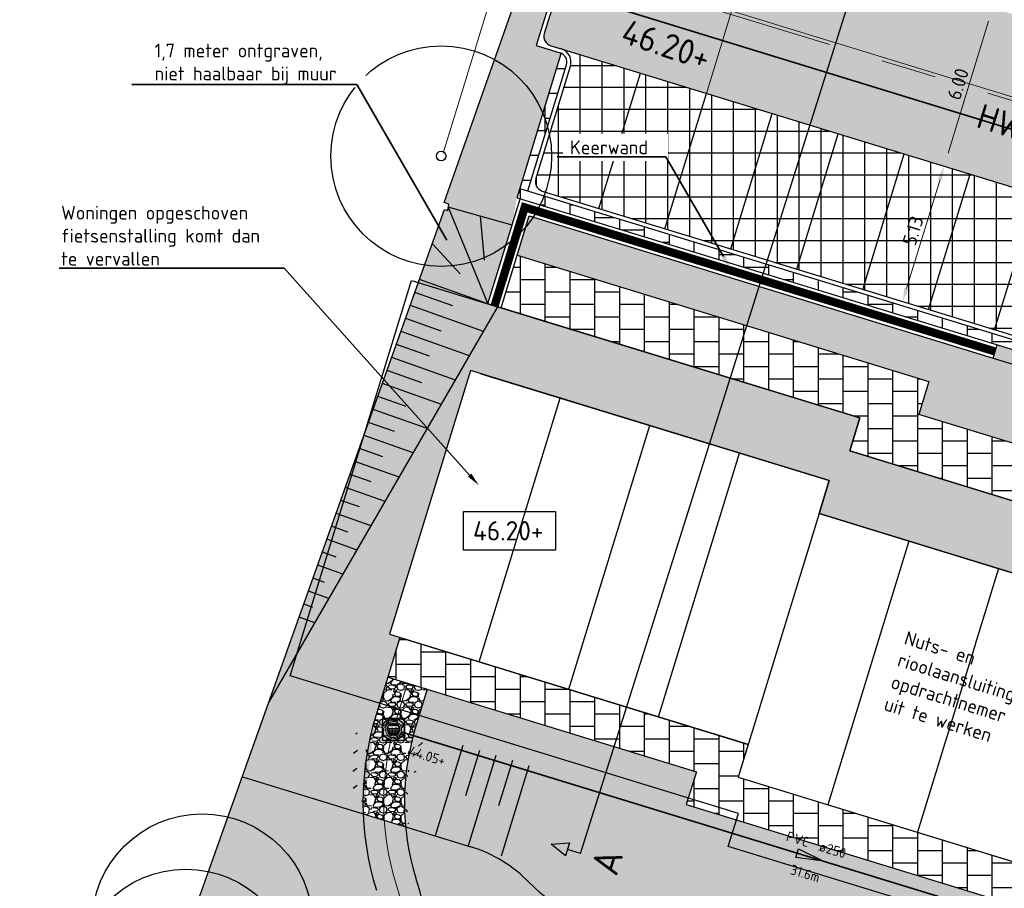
# Model space of a CAD drawing. Header units: metres. Extents: x 186340 to 190086, y 444329 to 445139.
# Tile 5 of 62: x 186407 to 186443, y 444469 to 444500. Entities that reach past the tile are written whole.
import ezdxf
from ezdxf import colors
from ezdxf.entities.mleader import LeaderData, LeaderLine
from ezdxf.enums import TextEntityAlignment as Align
from ezdxf.lldxf.tags import DXFTag
from ezdxf.math import Vec2, Vec3

# ---------------------------------------------------------------- set-up
doc = ezdxf.new("R2010")
doc.units = ezdxf.units.M
doc.set_wipeout_variables(frame=1)
doc.linetypes.add('AM-AS', pattern=[16, 10, -2, 2, -2])
doc.layers.get('0').update_dxf_attribs({"lineweight": 25})
doc.layers.get('Defpoints').update_dxf_attribs({"color": 5, "lineweight": 25})
doc.layers.add('_LOS bebouwing-bouwvlak', color=6, linetype='Continuous')
doc.layers.add('N-WE-AM-PROFIEL-SD', color=7, linetype='Continuous')
doc.layers.add('B-WE-GR-BOOM-S', color=253, linetype='Continuous', lineweight=25, transparency=0.25)
for name, color, linetype, lineweight in [('N-WE-AL-BOUWPEIL-T35', 7, 'Continuous', 25), ('N-WE-AM-CONSTRUCTIELIJN-G', 30, 'Continuous', 25), ('N-WE-RI-DWA_RIOOLLEIDING-G', 20, 'PR_VWA_LINE', 35), ('N-WE-RI-DWA_RIOOLPUT-S', 20, 'Continuous', 25), ('N-WE-RI-DWA_RIOOLPUT_INSPECTIEPUT_BETON-S', 20, 'Continuous', 25), ('N-WE-RI-DWA_STROOMRICHTING-S', 20, 'Continuous', 25), ('N-WE-RI-HWA-G', 150, 'PR_HWA_LINE', 35), ('N-WE-RI-HWA_BOB-S', 150, 'Continuous', 25), ('N-WE-RI-PUTDEKSEL-S', 251, 'Continuous', 5), ('X-XX-AL-MAATVOERING-M', 7, 'Continuous', 18), ('X-XX-AL-T35', 50, 'Continuous', 35)]:
    doc.layers.add(name, color=color, linetype=linetype, lineweight=lineweight)
doc.layers.add('N-WE-AM-AS_WEG-G', color=10, linetype='AM-AS', lineweight=5, plot=False)
for name, color, linetype, lineweight, true_color in [('N-WE-GR-GROEN-V', 7, 'Continuous', 25, 0xd2e4d4), ('N-WE-VH-VERHARDING_GROENPARKEREN-V', 7, 'Continuous', 25, 0x666666), ('N-WE-VH-VERHARDING_RIJBAAN-V', 7, 'Continuous', 25, 0xcccccc), ('N-WE-VH-VERHARDING_TROTTOIR-V', 7, 'Continuous', 25, 0xb2b2ae), ('N-WE-VH-VERHARDING_TROTTOIR_HALFVERHARDING-V', 7, 'Continuous', 25, 0xa57c00)]:
    doc.layers.add(name, color=color, linetype=linetype, lineweight=lineweight, true_color=true_color)
doc.layers.add('X-XX-AL-HULPLIJN-G', color=7, linetype='Continuous', lineweight=18, true_color=0xff7f9f, plot=False)
doc.styles.add('NLCS-ISO', font='NLCS-ISO.ttf')
doc.styles.add('NLCS-ISO-ANNOTATIEF-T18', font='NLCS-ISO.ttf', dxfattribs={"height": 1.8})
doc.styles.add('NLCS-ISO-ANNOTATIEF-T35', font='NLCS-ISO.ttf', dxfattribs={"height": 3.5})
doc.styles.add('NLCS-ISO-M200-T25', font='NLCS-ISO.ttf', dxfattribs={"height": 0.5})
doc.styles.get("Standard").update_dxf_attribs({"font": 'NLCS-ISO.ttf'})
tags = doc.linetypes.add('PR_HWA_LINE', pattern='A,2,-2,2,-2,2,-2,2,-2,2,-2,["HWA",NLCS-ISO,S=2,R=0,X=-1,Y=-1],-6', length=26).pattern_tags.tags
tags[22] = DXFTag(74, 10)
tags = doc.linetypes.add('PR_VWA_LINE', pattern='A,2,-2,2,-2,2,-2,2,-2,2,-2,["VWA",NLCS-ISO,S=2,R=0,X=-1,Y=-1],-6', length=26).pattern_tags.tags
tags[22] = DXFTag(74, 10)
doc.dimstyles.new('NLCS-M200-T25-PIJL_L2_H1', dxfattribs={"dimscale": 0.2, "dimtxt": 2.5, "dimasz": 2.5, "dimexe": 2, "dimexo": 2, "dimgap": 0.7, "dimtad": 1, "dimzin": 0, "dimdsep": 46, "dimtxsty": 'NLCS-ISO-M200-T25', "dimcen": 0, "dimdle": 2, "dimclrd": 256, "dimclre": 256, "dimclrt": 256, "dimadec": 1, "dimazin": 0, "dimtfac": 1, "dimtdec": 3, "dimtofl": 0, "dimtmove": 0, "dimatfit": 3, "dimfxl": 2, "dimfxlon": 1, "dimtfillclr": 256, "dimtolj": 1, "dimtzin": 0, "dimlwd": -1, "dimlwe": -1, "dimarcsym": 0})
pattern_1 = [(0, (0, 0), (0.9, 0.45), [0.9, -0.9]), (90, (0, 0), (-0.9, 6e-17), [])]
pattern_2 = [(228.0127875, (0.4572, 0.635), (-5.080000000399, -5.7149999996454), [0.08543036, -8.4576209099]), (184.969741, (0.40005, 0.5715), (7.6199999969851, 0.6350000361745), [0.14660118, -14.5135122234]), (132.5104471, (0.254, 0.5588), (6.350000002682, -6.9849999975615), [0.10337038, -10.2336806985]), (267.273689, (0.00635, 0.40005), (0.63500000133, 12.6999999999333), [0.13350113, -13.2166093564]), (292.83365418, (0, 0.2667), (-3.1750000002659, 7.6199999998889), [0.130908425, -12.9599519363]), (357.273689, (0.0508, 0.14605), (-12.6999999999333, 0.63500000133), [0.13350113, -13.2166093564]), (37.69424047, (0.18415, 0.1397), (-8.254999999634, -6.3500000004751), [0.176548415, -17.4782788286]), (72.25532837, (0.32385, 0.24765), (4.4450000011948, 13.9699999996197), [0.16667988, -16.5013141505]), (121.42956562, (0.37465, 0.4064), (-5.0800000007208, 8.2549999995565), [0.13395325, -13.2613864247]), (175.2363583, (0.3048, 0.5207), (6.9849999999, -0.6350000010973), [0.15292832, -7.4934842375]), (222.3974378, (0.1524, 0.5334), (-7.6199999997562, -6.985000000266), [0.19776948, -19.57919312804]), (138.81407483, (0.635, 0.3937), (-4.4449999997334, 3.81000000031), [0.067501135, -6.6826414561]), (171.4692344, (0.5842, 0.43815), (8.2550000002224, -1.2699999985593), [0.128420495, -12.7136597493]), (225, (0.4572, 0.4572), (-9e-17, -0.635), [0.089802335, -0.8082232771]), (203.19859051, (0.41275, 0.5334), (3.175000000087, 1.269999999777), [0.04836033, -4.7876555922]), (291.80140949, (0.3683, 0.51435), (-0.635000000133, 1.904999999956), [0.068391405, -3.3511882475]), (30.96375653, (0.3937, 0.45085), (1.905000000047, 1.26999999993), [0.111079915, -3.5915745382]), (161.56505118, (0.48895, 0.508), (1.27000000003, -0.63499999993), [0.080321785, -1.9277245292]), (16.389540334, (0, 0.51435), (6.35, 1.905), [0.112522, -11.1397066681]), (70.34617594, (0.10795, 0.5461), (-2.5400000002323, -6.9849999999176), [0.094399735, -9.34555391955]), (293.19859051, (0.48895, 0.635), (-1.269999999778, 3.175000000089), [0.096720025, -4.7392958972]), (343.61045967, (0.52705, 0.5461), (-6.350000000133, 1.9049999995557), [0.112522, -11.1397066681]), (339.44395478, (0, 0.12065), (-3.175, 1.27), [0.1085088, -5.3169335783]), (294.7751406, (0.1016, 0.08255), (-3.1750000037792, 6.984999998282), [0.09091803, -9.0008983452]), (66.80140949, (0.4953, 0), (1.2699999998, 3.17500000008), [0.096720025, -4.7392958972]), (17.35402464, (0.5334, 0.0889), (-8.2549999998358, -2.540000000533), [0.106445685, -10.53809399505]), (69.44395478, (0.18415, 0), (-1.270000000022, -3.174999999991), [0.0542544, -5.3711879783]), (101.309932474, (0.4572, 0), (-0.635, 2.54), [0.03237865, -3.2054987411]), (165.963756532, (0.45085, 0.03175), (1.905, -0.635), [0.130908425, -2.4872636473]), (186.00900596, (0.32385, 0.0635), (6.3499999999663, 0.6350000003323), [0.12131675, -12.0103412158]), (303.69006753, (0.3937, 0.3937), (-0.63500000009, 1.269999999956), [0.09158097, -2.1979440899]), (353.15722659, (0.4445, 0.3175), (10.7950000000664, -1.2699999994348), [0.15988919, -15.82900226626]), (60.9453959, (0.60325, 0.29845), (-2.54000000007, -4.44499999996), [0.06537706, -6.4723480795]), (90, (0.635, 0.3556), (-0.635, 0.635), [0.0381, -0.5969]), (120.25643716, (0.31115, 0.08255), (2.5399999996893, -4.4450000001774), [0.08821674, -8.7334851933]), (48.0127875, (0.2667, 0.15875), (5.080000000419, 5.7149999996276), [0.17086072, -8.3721905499]), (0, (0.381, 0.28575), (0.635, 0.635), [0.1651, -0.4699]), (325.3048465, (0.5461, 0.28575), (6.3500000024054, -4.4449999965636), [0.10040239, -9.939829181]), (254.0546041, (0.62865, 0.2286), (-0.634999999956, -2.540000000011), [0.09245727, -4.5304125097]), (207.64597536, (0.60325, 0.1397), (-12.0650000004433, -6.3499999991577), [0.150536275, -14.9031161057]), (175.42607874, (0.4699, 0.06985), (-8.2549999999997, 0.6349999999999), [0.159257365, -15.7664616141])]

# ---------------------------------------------------------------- blocks, each defined once
blk = doc.blocks.new('*D6')
at = {"layer": 'Defpoints', "color": 0, "transparency": 16777216}
for p in [(186442.594, 444500.372), (186440.453, 444494.755), (186440.836, 444494.637)]:
    blk.add_point(p, dxfattribs=at)
at = {"layer": 'X-XX-AL-MAATVOERING-M', "transparency": 16777216}
for p, q in [((186442.212, 444500.489), (186441.829, 444500.606)), ((186442.065, 444500.011), (186440.6, 444495.233)), ((186440.453, 444494.755), (186440.071, 444494.872))]:
    blk.add_line(p, q, dxfattribs=at)
for points in [[(186441.985, 444500.035), (186442.145, 444499.986), (186442.212, 444500.489)], [(186440.52, 444495.257), (186440.68, 444495.208), (186440.453, 444494.755)]]:
    blk.add_solid(points, dxfattribs=at)
at = {"layer": 'X-XX-AL-MAATVOERING-M', "transparency": 16777216, "insert": (186440.96, 444497.736), "char_height": 0.5, "attachment_point": 5, "rotation": 72.9532, "style": 'NLCS-ISO-M200-T25'}
blk.add_mtext('\\A1;6.00', dxfattribs=at)
blk = doc.blocks.new('*D7')
at = {"layer": 'Defpoints', "color": 0, "transparency": 16777216}
for p in [(186441.399, 444494.465), (186438.95, 444489.849), (186439.896, 444489.559)]:
    blk.add_point(p, dxfattribs=at)
at = {"layer": 'X-XX-AL-MAATVOERING-M', "transparency": 16777216}
for p, q in [((186440.836, 444494.637), (186440.071, 444494.872)), ((186440.307, 444494.276), (186439.097, 444490.327)), ((186439.333, 444489.731), (186438.568, 444489.966))]:
    blk.add_line(p, q, dxfattribs=at)
for points in [[(186440.227, 444494.301), (186440.386, 444494.252), (186440.453, 444494.754)], [(186439.017, 444490.351), (186439.176, 444490.302), (186438.95, 444489.849)]]:
    blk.add_solid(points, dxfattribs=at)
at = {"layer": 'X-XX-AL-MAATVOERING-M', "transparency": 16777216, "insert": (186439.329, 444492.416), "char_height": 0.5, "attachment_point": 5, "rotation": 72.9668, "style": 'NLCS-ISO-M200-T25'}
blk.add_mtext('\\A1;5.13', dxfattribs=at)
blk = doc.blocks.new('*U123')
for p, q in [((12.3, 42.809), (12.972, 42.86)), ((12.972, 42.86), (12.821, 42.383)), ((12.821, 42.383), (12.3, 42.809)), ((13.373, 42.471), (12.897, 42.622)), ((-1.073, 0.338), (-0.402, 0.389)), ((-0.402, 0.389), (-0.552, -0.088)), ((-0.552, -0.088), (-1.073, 0.338)), ((0, 0), (-0.477, 0.15))]:
    blk.add_line(p, q)
blk.add_lwpolyline([(0, 0), (13.373, 42.471)])
at = {"style": 'NLCS-ISO'}
for tag, p in [('PROFIELNR2', (13.85, 42.321)), ('PROFIELNR', (0.477, -0.15))]:
    blk.add_attdef(tag, text='', height=1, rotation=72.5218, dxfattribs=at).set_placement(p, align=Align.TOP_CENTER)
blk = doc.blocks.new('*U4')
for radius in [4, 0.175]:
    blk.add_circle((0, 0), radius)
blk = doc.blocks.new('SRI-PUT_INSPECTIE_ROND_SO')
blk.add_wipeout([(-0.006, 0.358), (0.054, 0.354), (0.11, 0.341), (0.159, 0.321), (0.191, 0.303), (0.228, 0.276), (0.267, 0.239), (0.291, 0.209), (0.311, 0.177), (0.34, 0.113), (0.353, 0.063), (0.358, 0.006), (0.356, -0.039), (0.344, -0.101), (0.326, -0.149), (0.308, -0.183), (0.288, -0.213), (0.256, -0.251), (0.22, -0.283), (0.173, -0.314), (0.136, -0.332), (0.112, -0.34), (0.078, -0.35), (0.036, -0.357), (0.01, -0.358), (-0.028, -0.357), (-0.079, -0.35), (-0.126, -0.336), (-0.171, -0.316), (-0.21, -0.291), (-0.255, -0.252), (-0.28, -0.224), (-0.307, -0.186), (-0.322, -0.158), (-0.342, -0.108), (-0.354, -0.061), (-0.358, -0.022), (-0.356, 0.049), (-0.351, 0.077), (-0.335, 0.128), (-0.323, 0.155), (-0.299, 0.198), (-0.264, 0.243), (-0.229, 0.276), (-0.182, 0.309), (-0.141, 0.33), (-0.107, 0.342), (-0.058, 0.354)])
for points in [[(-0.261, 0.035), (0.261, 0.035)], [(-0.246, 0.096), (-0.246, -0.096)], [(-0.197, 0.175), (0.197, 0.175)], [(-0.176, 0.197), (-0.176, 0.175)], [(-0.176, 0.035), (-0.176, -0.197)], [(-0.106, 0.241), (-0.106, 0.175)], [(-0.106, 0.035), (-0.106, -0.242)], [(-0.097, 0.245), (0.097, 0.245)], [(-0.036, 0.261), (-0.036, 0.245)], [(-0.036, 0.035), (-0.036, -0.175)], [(0.034, 0.261), (0.034, 0.245)], [(0.034, 0.035), (0.034, -0.175)], [(0.104, 0.242), (0.104, 0.175)], [(0.104, 0.035), (0.104, -0.242)], [(0.174, 0.197), (0.174, 0.175)], [(0.174, 0.035), (0.174, -0.197)], [(0.244, 0.098), (0.244, -0.098)], [(-0.261, -0.035), (0.261, -0.035)], [(-0.242, -0.105), (0.241, -0.105)], [(-0.197, -0.175), (0.197, -0.175)], [(-0.097, -0.245), (0.097, -0.245)], [(-0.036, -0.245), (-0.036, -0.261)], [(0.034, -0.245), (0.034, -0.261)]]:
    blk.add_lwpolyline(points)
for points in [[(-0.068, 0.225), (0.067, 0.225), (0.067, 0.195), (-0.068, 0.195)], [(-0.038, 0.202), (-0.01, 0.202), (-0.01, 0.218), (-0.038, 0.218)], [(0.037, 0.202), (0.009, 0.202), (0.009, 0.218), (0.037, 0.218)], [(-0.068, -0.195), (0.067, -0.195), (0.067, -0.225), (-0.068, -0.225)], [(-0.038, -0.218), (-0.01, -0.218), (-0.01, -0.202), (-0.038, -0.202)], [(0.037, -0.218), (0.009, -0.218), (0.009, -0.202), (0.037, -0.202)]]:
    blk.add_lwpolyline(points, close=True)
for radius in [0.359, 0.299, 0.264]:
    blk.add_circle((0, 0), radius)
blk.add_text('PROVIEL', height=0.07).set_placement((0, 0.103), align=Align.MIDDLE_CENTER)
blk = doc.blocks.new('N-SRI-PUT_VWA-SO')
at = {"layer": 'N-WE-RI-DWA_RIOOLPUT_INSPECTIEPUT_BETON-S', "lineweight": -3}
h = blk.add_hatch(color=256, dxfattribs=at)
edge = h.paths.add_edge_path()
edge.add_arc((0, 0), 0.5, 0, 360)
at = {"layer": 'N-WE-RI-DWA_RIOOLPUT_INSPECTIEPUT_BETON-S', "lineweight": -3, "flags": 128}
for points in [[(-0.5, 0.5), (0.5, 0.5), (0.5, -0.5), (-0.5, -0.5)], [(0.5, -0.5), (0.5, 0.5), (-0.5, 0.5), (-0.5, -0.5)]]:
    blk.add_lwpolyline(points, close=True, dxfattribs=at)
at = {"layer": 'N-WE-RI-DWA_RIOOLPUT_INSPECTIEPUT_BETON-S', "lineweight": -3}
blk.add_circle((0, 0), 0.5, dxfattribs=at)
at = {"layer": 'N-WE-RI-PUTDEKSEL-S'}
blk.add_blockref('SRI-PUT_INSPECTIE_ROND_SO', (0, 0), dxfattribs=at)
blk = doc.blocks.new('*U298')
at = {"ltscale": 0.1}
blk.add_hatch(color=256, dxfattribs=at).paths.add_polyline_path([(2.5, 0), (-2.5, -0.83), (-2.5, 0.83)])
at = {"ltscale": 0.1, "flags": 128}
blk.add_lwpolyline([(2.5, 0), (-2.5, -0.83), (-2.5, 0.83)], close=True, dxfattribs=at)
at = {"ltscale": 0.1, "style": 'NLCS-ISO'}
for tag, p in [('MAT', (-1, 1)), ('BOBL', (-68.37, -4.24))]:
    blk.add_attdef(tag, text='', height=1.8, dxfattribs=at).set_placement(p, align=Align.BOTTOM_RIGHT)
for tag, p in [('DIA', (1, 1)), ('BOBR', (68.47, -4.24))]:
    blk.add_attdef(tag, text='', height=1.8, dxfattribs=at).set_placement(p, align=Align.BOTTOM_LEFT)
blk.add_attdef('LGT', text='', height=1.8, dxfattribs=at).set_placement((0, -2.22), align=Align.TOP_CENTER)

msp = doc.modelspace()

# ---------------------------------------------------------------- hatches: boundary and pattern name
at = {"layer": 'N-WE-GR-GROEN-V', "transparency": 33554687}
h = msp.add_hatch(color=256, dxfattribs=at)
h.dxf.hatch_style = 1
edge = h.paths.add_edge_path()
edge.add_line((186438.44, 444510.256), (186429.244, 444512.966))
edge.add_line((186429.244, 444512.966), (186426.532, 444505.329))
edge.add_line((186426.532, 444505.329), (186424.983, 444500.944))
edge.add_line((186424.983, 444500.944), (186423.006, 444495.351))
edge.add_line((186423.006, 444495.351), (186422.333, 444493.444))
edge.add_line((186422.333, 444493.444), (186422.506, 444493.383))
edge.add_line((186422.506, 444493.383), (186422.487, 444493.269))
edge.add_line((186422.487, 444493.269), (186424.797, 444492.62))
edge.add_line((186424.797, 444492.62), (186424.977, 444493.612))
edge.add_line((186424.977, 444493.612), (186426.582, 444498.848))
edge.add_arc((186426.433, 444498.531), 0.35, 64.7438, 72.9571)
edge.add_line((186426.535, 444498.866), (186425.675, 444499.129))
edge.add_line((186425.675, 444499.129), (186427.521, 444505.153))
edge.add_line((186427.521, 444505.153), (186428.382, 444504.889))
edge.add_arc((186428.484, 444505.224), 0.35, 252.9571, 342.9571)
edge.add_line((186428.819, 444505.121), (186430.22, 444509.691))
edge.add_line((186430.22, 444509.691), (186437.536, 444507.448))
edge.add_line((186437.536, 444507.448), (186438.44, 444510.256))
h = msp.add_hatch(color=256, dxfattribs=at)
h.dxf.hatch_style = 1
edge = h.paths.add_edge_path()
edge.add_line((186421.71, 444482.21), (186424.02, 444489.736))
edge.add_line((186424.02, 444489.736), (186423.923, 444489.766))
edge.add_line((186423.923, 444489.766), (186424.797, 444492.62))
edge.add_line((186424.797, 444492.62), (186422.487, 444493.269))
edge.add_line((186422.487, 444493.269), (186422.468, 444493.154))
edge.add_line((186422.468, 444493.154), (186422.343, 444493.185))
edge.add_line((186422.343, 444493.185), (186415.979, 444475.307))
edge.add_line((186415.979, 444475.307), (186415.022, 444472.623))
edge.add_line((186415.022, 444472.623), (186419.403, 444471.278))
edge.add_arc((186430.144, 444471.701), 10.75, 162.8977, 182.2525, ccw=False)
edge.add_line((186419.87, 444474.862), (186420.292, 444476.233))
edge.add_line((186420.292, 444476.233), (186420.733, 444477.67))
edge.add_line((186420.733, 444477.67), (186420.352, 444477.786))
edge.add_line((186420.352, 444477.786), (186421.71, 444482.21))
h = msp.add_hatch(color=256, dxfattribs=at)
h.dxf.hatch_style = 1
h.paths.add_polyline_path([(186442.236, 444487.798), (186425.422, 444492.952), (186424.987, 444491.531), (186439.902, 444486.955), (186439.535, 444485.76), (186455.306, 444480.919), (186456.112, 444483.544)])
h = msp.add_hatch(color=256, dxfattribs=at)
h.dxf.hatch_style = 1
edge = h.paths.add_edge_path()
edge.add_line((186457.496, 444486.693), (186455.176, 444489.332))
edge.add_arc((186451.534, 444486.13), 4.85, 41.3215, 52.9831)
edge.add_arc((186453.942, 444489.323), 0.85, 52.9831, 113.2773)
edge.add_line((186453.606, 444490.104), (186452.13, 444485.288))
edge.add_line((186452.13, 444485.288), (186442.383, 444488.276))
edge.add_line((186442.383, 444488.276), (186442.236, 444487.798))
edge.add_line((186442.236, 444487.798), (186456.112, 444483.544))
edge.add_line((186456.112, 444483.544), (186456.261, 444484.032))
edge.add_line((186456.261, 444484.032), (186456.644, 444483.915))
edge.add_line((186456.644, 444483.915), (186457.496, 444486.693))
h = msp.add_hatch(color=256, dxfattribs=at)
h.dxf.hatch_style = 1
h.paths.add_polyline_path([(186455.388, 444478.801), (186449.311, 444480.667), (186437.036, 444484.435), (186437.403, 444485.63), (186424.02, 444489.737), (186423.286, 444487.348), (186436.288, 444483.357), (186435.921, 444482.162), (186455.423, 444476.176), (186455.809, 444477.308), (186454.979, 444477.468)])
h = msp.add_hatch(color=256, dxfattribs=at)
h.dxf.hatch_style = 1
edge = h.paths.add_edge_path()
edge.add_line((186431.112, 444471.609), (186431.478, 444472.802))
edge.add_line((186431.478, 444472.802), (186421.726, 444475.796))
edge.add_line((186421.726, 444475.796), (186421.303, 444474.421))
edge.add_arc((186430.144, 444471.701), 9.25, 162.8977, 185.5438)
edge.add_line((186420.938, 444470.807), (186423.302, 444470.082))
edge.add_arc((186421.835, 444465.302), 5, 43.9963, 72.9378, ccw=False)
edge.add_arc((186429.029, 444472.248), 5, 223.9963, 252.9378)
edge.add_line((186427.562, 444467.468), (186444.327, 444462.322))
edge.add_arc((186442.86, 444457.542), 5, 40.5836, 72.9378, ccw=False)
edge.add_arc((186434.899, 444476.037), 19.25, 307.6471, 309.0502)
edge.add_arc((186453.799, 444452.739), 10.75, 97.2194, 129.0502, ccw=False)
edge.add_line((186452.448, 444463.404), (186453.152, 444463.493))
edge.add_line((186453.152, 444463.493), (186453.398, 444464.769))
edge.add_line((186453.398, 444464.769), (186453.331, 444464.789))
edge.add_line((186453.331, 444464.789), (186431.112, 444471.609))
h = msp.add_hatch(color=256, dxfattribs=at)
h.dxf.hatch_style = 1
h.paths.add_polyline_path([(186419.881, 444468.503, -0.065773), (186419.403, 444471.278), (186415.022, 444472.623), (186412.939, 444466.779), (186412.431, 444464.01), (186410.922, 444456.324), (186409.63, 444449.81), (186408.407, 444443.629), (186407.012, 444436.614), (186406.953, 444435.931), (186407.158, 444434.746), (186407.681, 444433.693), (186408.625, 444432.742), (186409.447, 444432.344), (186410.076, 444432.205), (186421.664, 444429.957), (186432.081, 444427.919), (186440.44, 444426.294), (186440.67, 444427.472), (186439.416, 444427.723, -0.095093), (186430.426, 444431.383, 0.198959), (186424.969, 444432.395, -0.101729), (186419.431, 444432.359), (186417.358, 444432.771, -0.343609), (186410.325, 444440.909, -0.229307), (186415.671, 444453.55, 0.296492)])
h = msp.add_hatch(color=256, dxfattribs=at)
h.dxf.hatch_style = 1
h.paths.add_polyline_path([(186446.657, 444460.795, 0.142117), (186444.327, 444462.322), (186427.562, 444467.468, -0.126957), (186425.432, 444468.775, 0.126957), (186423.302, 444470.082), (186420.938, 444470.807, 0.051363), (186421.313, 444468.949, -0.123649), (186421.742, 444461.289, 0.489206), (186425.126, 444457.431, -0.037934), (186427.512, 444457.391), (186433.119, 444456.87, 0.129109), (186442.766, 444458.468, 0.059093)])
h.paths.add_polyline_path([(186438.391, 444458.736, -0.073072), (186433.267, 444458.463), (186425.618, 444459.173, -0.427335), (186423.463, 444461.891, 0.027888), (186423.62, 444463.819, -0.49635), (186426.724, 444466.051), (186438.573, 444462.415, -0.777972)], flags=16)
h.paths.add_polyline_path([(186438.114, 444460.108, -0.073072), (186433.396, 444459.857), (186425.748, 444460.567, -0.427335), (186424.85, 444461.7, 0.027888), (186425.02, 444463.783, -0.49635), (186426.313, 444464.713), (186438.162, 444461.076, -0.777972)], flags=0)
h.paths.add_polyline_path([(186425.837, 444463.558), (186428.777, 444463.558), (186428.777, 444465.238), (186425.837, 444465.238)], flags=8)
at = {"layer": 'N-WE-VH-VERHARDING_GROENPARKEREN-V', "transparency": 33554687}
h = msp.add_hatch(dxfattribs=at)
h.set_pattern_fill('ANSI37', color=256, scale=0.25, angle=45)
edge = h.paths.add_edge_path()
edge.add_arc((186458.565, 444500.479), 0.35, 342.9571, 432.9571)
edge.add_line((186458.667, 444500.814), (186439.88, 444506.573))
edge.add_line((186439.88, 444506.573), (186438.377, 444501.668))
edge.add_line((186438.377, 444501.668), (186457.783, 444495.719))
edge.add_arc((186458.663, 444496.195), 1, 162.9571, 208.3948, ccw=False)
edge.add_line((186457.707, 444496.488), (186458.899, 444500.377))
h = msp.add_hatch(dxfattribs=at)
h.set_pattern_fill('ANSI37', color=256, scale=0.25, angle=45)
h.paths.add_polyline_path([(186429.447, 444498.13), (186426.579, 444499.009, -0.414214), (186426.911, 444498.385), (186425.656, 444494.292, 0.414214), (186425.888, 444493.855), (186427.944, 444493.225)])
h = msp.add_hatch(dxfattribs=at)
h.set_pattern_fill('ANSI37', color=256, scale=0.25, angle=45)
edge = h.paths.add_edge_path()
edge.add_arc((186453.942, 444489.323), 1, 52.9831, 162.9571, ccw=False)
edge.add_arc((186451.534, 444486.13), 5, 52.9831, 72.9571)
edge.add_line((186452.999, 444490.91), (186429.447, 444498.13))
edge.add_line((186429.447, 444498.13), (186427.944, 444493.225))
edge.add_line((186427.944, 444493.225), (186451.511, 444486.001))
edge.add_arc((186451.614, 444486.335), 0.35, 252.9571, 342.9571)
edge.add_line((186451.949, 444486.233), (186452.986, 444489.617))
at = {"layer": 'N-WE-VH-VERHARDING_RIJBAAN-V', "transparency": 33554687}
h = msp.add_hatch(color=256, dxfattribs=at)
h.dxf.hatch_style = 1
h.paths.add_polyline_path([(186501.877, 444477.248, -0.423322), (186496.582, 444475.023), (186494.611, 444475.864), (186464.61, 444488.658, -0.112086), (186462.817, 444489.956), (186457.912, 444495.534, -0.056463), (186457.783, 444495.719), (186428.099, 444504.819), (186427.955, 444504.863, 0.414214), (186427.518, 444504.631), (186425.965, 444499.564, 0.414214), (186426.197, 444499.126), (186426.579, 444499.009), (186452.999, 444490.91, -0.13892), (186455.289, 444489.431), (186459.457, 444484.69, 0.047954), (186460.155, 444484.035), (186478.964, 444476.014, -0.353081), (186481.913, 444470.47), (186474.711, 444433.023, 0.286694), (186476.238, 444429.069), (186478.804, 444427.143, -0.341266), (186480.429, 444421.249), (186484.994, 444432.019, -0.598081), (186479.717, 444431.705, -0.187716), (186479.064, 444435.272), (186479.228, 444436.125), (186485.361, 444468.017, -0.478108), (186490.858, 444470.941), (186494.916, 444469.211, -0.398325), (186497.106, 444464.165)])
at = {"layer": 'N-WE-VH-VERHARDING_TROTTOIR-V'}
h = msp.add_hatch(dxfattribs=at)
h.set_pattern_fill('AVH-TEGEL_300X300_HALFST-SO', color=256, scale=3, pattern_type=2)
h.set_pattern_definition(pattern_1)
h.paths.add_polyline_path([(186426.767, 444498.429, 0.372825), (186426.582, 444498.848), (186425.079, 444493.946), (186425.366, 444493.858)])
h = msp.add_hatch(dxfattribs=at)
h.set_pattern_fill('AVH-TEGEL_300X300_HALFST-SO', color=256, scale=3, pattern_type=2)
h.set_pattern_definition(pattern_1)
h.paths.add_polyline_path([(186425.079, 444493.946), (186424.977, 444493.612), (186452.13, 444485.288), (186452.232, 444485.623), (186451.945, 444485.711)])
h = msp.add_hatch(dxfattribs=at)
h.set_pattern_fill('AVH-TEGEL_300X300_HALFST-SO', color=256, scale=3, pattern_type=2)
h.set_pattern_definition(pattern_1)
h.paths.add_polyline_path([(186457.484, 444480.518), (186456.05, 444480.959), (186455.975, 444480.714), (186439.535, 444485.76), (186439.902, 444486.955), (186424.987, 444491.531), (186424.401, 444489.62), (186437.403, 444485.63), (186437.036, 444484.435), (186453.288, 444479.447), (186455.388, 444478.802), (186454.979, 444477.468), (186455.809, 444477.308), (186453.683, 444466.25), (186453.395, 444464.756), (186451.247, 444453.586), (186452.719, 444453.297), (186457.277, 444477), (186475.088, 444469.404), (186475.677, 444470.784), (186456.948, 444478.771)])
h = msp.add_hatch(dxfattribs=at)
h.set_pattern_fill('AVH-TEGEL_300X300_HALFST-SO', color=256, scale=3, pattern_type=2)
h.set_pattern_definition(pattern_1)
h.paths.add_polyline_path([(186432.987, 444472.602), (186433.353, 444473.796), (186420.733, 444477.669), (186420.292, 444476.236), (186431.478, 444472.802), (186431.112, 444471.609), (186453.398, 444464.769), (186453.683, 444466.25)])
at = {"layer": 'N-WE-VH-VERHARDING_TROTTOIR_HALFVERHARDING-V'}
h = msp.add_hatch(dxfattribs=at)
h.set_pattern_fill('GRAVEL', color=256, scale=0.025)
h.set_pattern_definition(pattern_2)
h.paths.add_polyline_path([(186421.303, 444474.421), (186421.726, 444475.796), (186420.292, 444476.236), (186419.87, 444474.862, 0.084653), (186419.403, 444471.278), (186420.938, 444470.807, -0.099136)])
h = msp.add_hatch(dxfattribs=at)
h.set_pattern_fill('GRAVEL', color=256, scale=0.025)
h.set_pattern_definition(pattern_2)
h.paths.add_polyline_path([(186443.379, 444457.099, 0.057274), (186447.454, 444459.516, 0.075782), (186446.657, 444460.795, -0.059093), (186442.766, 444458.468, -0.129109), (186433.119, 444456.87), (186427.512, 444457.391, 0.037934), (186425.126, 444457.431, -0.489206), (186421.742, 444461.289, 0.123649), (186421.313, 444468.949, -0.051363), (186420.938, 444470.807), (186419.403, 444471.278, 0.065773), (186419.881, 444468.503, -0.296492), (186415.671, 444453.55, 0.229307), (186410.325, 444440.909, 0.343609), (186417.358, 444432.771), (186419.431, 444432.359, 0.101729), (186424.969, 444432.395, -0.198959), (186430.426, 444431.383, 0.095093), (186439.416, 444427.723), (186441.674, 444427.272), (186441.968, 444428.743), (186439.71, 444429.194, -0.056263), (186434.528, 444430.85, -0.487595), (186432.925, 444437.353, 0.051404), (186434.43, 444439.737, 0.045208), (186439.373, 444452.482, -0.221058)])
h.paths.add_polyline_path([(186437.791, 444452.413, -0.04351), (186433.086, 444440.404, -0.229182), (186424.657, 444433.863, -0.101729), (186419.724, 444433.83), (186417.651, 444434.242, -0.343609), (186411.823, 444440.985, -0.456852), (186427.373, 444455.897), (186432.98, 444455.376, 0.031135), (186435.561, 444455.298, -0.510811)], flags=16)
h.paths.add_polyline_path([(186434.03, 444449.269), (186431.979, 444445.835), (186425.54, 444449.68), (186427.591, 444453.114)], flags=0)

# ---------------------------------------------------------------- linework, layer by layer
at = {"layer": 'N-WE-AM-AS_WEG-G'}
for p, q in [((186433.596, 444503.134), (186431.838, 444497.397)), ((186426.741, 444502.097), (186456.858, 444492.865)), ((186421.008, 444476.013), (186420.587, 444474.642))]:
    msp.add_line(p, q, dxfattribs=at)
for centre, radius, start, end in [((186430.144, 444471.701), 10, 162.8977, 197.3049), ((186406.276, 444464.265), 15, 311.2462, 17.3049)]:
    msp.add_arc(centre, radius, start, end, dxfattribs=at)
at = {"layer": 'N-WE-AM-CONSTRUCTIELIJN-G'}
for p, q in [((186427.521, 444505.153), (186425.675, 444499.129)), ((186427.518, 444504.631), (186425.965, 444499.564)), ((186422.333, 444493.444), (186424.983, 444500.944)), ((186425.675, 444499.129), (186426.535, 444498.866)), ((186426.197, 444499.126), (186426.579, 444499.009)), ((186426.34, 444499.082), (186452.999, 444490.91)), ((186424.977, 444493.612), (186426.582, 444498.848)), ((186425.366, 444493.858), (186426.767, 444498.429)), ((186425.656, 444494.292), (186426.911, 444498.385)), ((186427.943, 444493.223), (186429.447, 444498.13)), ((186430.333, 444492.491), (186431.838, 444497.397)), ((186432.724, 444491.758), (186434.228, 444496.664)), ((186435.114, 444491.025), (186436.618, 444495.932)), ((186437.504, 444490.292), (186439.008, 444495.199)), ((186439.894, 444489.56), (186441.398, 444494.466)), ((186425.079, 444493.946), (186451.945, 444485.711)), ((186425.888, 444493.855), (186451.511, 444486.001)), ((186442.284, 444488.827), (186443.789, 444493.734)), ((186422.506, 444493.383), (186422.333, 444493.444)), ((186422.468, 444493.154), (186422.506, 444493.383)), ((186423.923, 444489.766), (186425.09, 444493.577)), ((186424.977, 444493.612), (186452.13, 444485.288)), ((186421.471, 444490.716), (186422.343, 444493.185)), ((186422.343, 444493.185), (186422.468, 444493.154)), ((186424.797, 444492.62), (186422.487, 444493.269)), ((186422.487, 444493.269), (186423.923, 444489.766)), ((186423.642, 444492.944), (186423.783, 444491.355)), ((186424.401, 444489.62), (186425.422, 444492.952)), ((186425.422, 444492.952), (186442.236, 444487.798)), ((186422.915, 444490.858), (186421.907, 444491.95)), ((186424.988, 444491.531), (186439.902, 444486.955)), ((186412.939, 444466.779), (186421.471, 444490.716)), ((186423.923, 444489.766), (186421.447, 444490.649)), ((186422.647, 444489.69), (186421.279, 444490.178)), ((186424.401, 444489.62), (186423.923, 444489.766)), ((186415.979, 444475.307), (186424.278, 444489.657)), ((186423.761, 444488.762), (186421.111, 444489.707)), ((186424.401, 444489.619), (186437.403, 444485.63)), ((186422.225, 444488.779), (186420.943, 444489.236)), ((186423.252, 444487.882), (186420.776, 444488.765)), ((186421.803, 444487.868), (186420.608, 444488.294)), ((186442.236, 444487.798), (186442.383, 444488.276)), ((186422.743, 444487.002), (186420.44, 444487.823)), ((186442.236, 444487.798), (186456.303, 444483.486)), ((186421.524, 444486.906), (186420.272, 444487.352)), ((186439.902, 444486.955), (186439.535, 444485.76)), ((186422.234, 444486.122), (186420.104, 444486.881)), ((186420.958, 444486.046), (186419.936, 444486.41)), ((186421.725, 444485.242), (186419.768, 444485.939)), ((186420.535, 444485.135), (186419.6, 444485.468)), ((186437.403, 444485.63), (186437.036, 444484.435)), ((186455.975, 444480.714), (186439.535, 444485.76)), ((186421.216, 444484.362), (186419.433, 444484.997)), ((186420.113, 444484.224), (186419.265, 444484.526)), ((186420.707, 444483.481), (186419.097, 444484.055)), ((186419.691, 444483.313), (186418.929, 444483.584)), ((186420.198, 444482.601), (186418.761, 444483.113)), ((186419.268, 444482.402), (186418.593, 444482.642)), ((186419.688, 444481.721), (186418.425, 444482.171)), ((186418.846, 444481.491), (186418.258, 444481.7)), ((186419.179, 444480.841), (186418.09, 444481.229)), ((186418.423, 444480.58), (186417.922, 444480.758)), ((186418.67, 444479.961), (186417.754, 444480.287)), ((186418.001, 444479.669), (186417.586, 444479.816)), ((186418.161, 444479.081), (186417.418, 444479.345)), ((186417.578, 444478.758), (186417.25, 444478.874)), ((186417.652, 444478.2), (186417.082, 444478.404)), ((186420.733, 444477.669), (186420.292, 444476.233)), ((186420.292, 444476.233), (186419.87, 444474.862)), ((186421.725, 444475.792), (186421.303, 444474.421)), ((186423.018, 444473.756), (186422.012, 444470.478)), ((186423.615, 444473.572), (186423.112, 444471.933)), ((186424.213, 444473.389), (186423.207, 444470.111)), ((186424.81, 444473.206), (186424.307, 444471.567)), ((186425.408, 444473.022), (186424.402, 444469.744)), ((186415.022, 444472.623), (186423.302, 444470.082))]:
    msp.add_line(p, q, dxfattribs=at)
at = {"layer": 'N-WE-AM-CONSTRUCTIELIJN-G', "const_width": 0.3, "flags": 128}
msp.add_lwpolyline([(186424.162, 444489.693), (186425.256, 444493.265), (186442.324, 444488.032)], dxfattribs=at)
at = {"layer": 'N-WE-AM-CONSTRUCTIELIJN-G', "flags": 128}
for points in [[(186453.288, 444479.447), (186453.288, 444479.447), (186437.036, 444484.435), (186437.403, 444485.63), (186424.401, 444489.62), (186424.401, 444489.619)], [(186423.668, 444487.23), (186423.667, 444487.228), (186436.288, 444483.356), (186435.921, 444482.162), (186452.554, 444477.057)], [(186426.853, 444475.791), (186429.786, 444485.352)], [(186430.103, 444474.794), (186433.037, 444484.354)], [(186435.921, 444482.161), (186432.987, 444472.602)], [(186420.733, 444477.669), (186433.353, 444473.796), (186432.987, 444472.602), (186453.683, 444466.25)], [(186420.292, 444476.236), (186431.478, 444472.802), (186431.112, 444471.609), (186453.398, 444464.769)], [(186431.478, 444472.802), (186431.112, 444471.609)]]:
    msp.add_lwpolyline(points, dxfattribs=at)
msp.add_lwpolyline([(186420.352, 444477.787), (186433.354, 444473.797), (186432.987, 444472.602), (186452.489, 444466.617), (186455.423, 444476.176), (186435.921, 444482.162), (186436.288, 444483.357), (186423.286, 444487.346)], close=True, dxfattribs=at)
at = {"layer": 'N-WE-AM-CONSTRUCTIELIJN-G'}
for centre, radius, start, end in [((186426.299, 444499.461), 0.35, 162.9571, 252.9571), ((186426.433, 444498.531), 0.35, 342.9571, 72.9571), ((186426.433, 444498.531), 0.5, 342.9571, 72.9571), ((186425.991, 444494.19), 0.35, 162.9571, 252.9571), ((186430.144, 444471.701), 10.75, 162.8977, 197.3049), ((186430.144, 444471.701), 9.25, 162.8977, 197.3049), ((186421.835, 444465.302), 5, 43.9963, 72.9378), ((186406.276, 444464.265), 15.75, 349.1099, 17.3049), ((186429.029, 444472.248), 5, 223.9963, 252.9378)]:
    msp.add_arc(centre, radius, start, end, dxfattribs=at)
at = {"layer": 'N-WE-RI-DWA_RIOOLLEIDING-G'}
msp.add_line((186420.498, 444474.337), (186450.713, 444465.078), dxfattribs=at)
at = {"layer": 'N-WE-RI-HWA-G'}
msp.add_line((186428.36, 444500.555), (186455.481, 444492.241), dxfattribs=at)
at = {"layer": 'X-XX-AL-HULPLIJN-G'}
for p, q in [((186428.169, 444514.348), (186422.305, 444495.226)), ((186448.132, 444495.675), (186424.651, 444502.875))]:
    msp.add_line(p, q, dxfattribs=at)

# ---------------------------------------------------------------- block references
at = {"layer": 'B-WE-GR-BOOM-S'}
for p in [(186422.229, 444495.123), (186413.568, 444467.273), (186412.976, 444465.269)]:
    msp.add_blockref('*U4', p, dxfattribs=at)
at = {"layer": 'N-WE-AM-PROFIEL-SD'}
msp.add_blockref('*U123', (186427.282, 444469.836), dxfattribs=at).add_auto_attribs({'PROFIELNR': 'A', 'PROFIELNR2': "A'"})

# ---------------------------------------------------------------- texts
at = {"layer": 'N-WE-AL-BOUWPEIL-T35', "insert": (186423.383, 444481.888, 46.163), "char_height": 0.7, "width": 2.64111, "attachment_point": 1, "style": 'NLCS-ISO-ANNOTATIEF-T35', "bg_fill": 16, "box_fill_scale": 1.5, "bg_fill_color": 256, "bg_fill_transparency": 0}
msp.add_mtext('46.20+', dxfattribs=at)
at = {"layer": 'N-WE-RI-HWA_BOB-S', "char_height": 0.9, "attachment_point": 1, "style": 'NLCS-ISO-ANNOTATIEF-T18'}
for s, insert, width, rotation in [('46.20+', (186428.974, 444500.109), 7.18911, 341.4093), ('HWA-leiding %%C315 mm', (186441.842, 444497.042), 11.02531, 342.5172)]:
    msp.add_mtext(s, dxfattribs=dict(at, insert=insert, width=width, rotation=rotation))

# ---------------------------------------------------------------- dimensions: what is measured, and where the dimension line sits
at = {"layer": 'X-XX-AL-MAATVOERING-M'}
for p1, p2, distance, picture, middle in [((186442.594, 444500.372), (186440.836, 444494.637), -0.4, '*D6', (186440.96, 444497.736)), ((186441.399, 444494.465), (186439.896, 444489.559), -0.989, '*D7', (186439.329, 444492.416))]:
    dim = msp.add_aligned_dim(p1=p1, p2=p2, distance=distance, dimstyle='NLCS-M200-T25-PIJL_L2_H1', override={"dimaunit": 2}, dxfattribs=at)
    dim.commit()
    dim.dimension.update_dxf_attribs({"geometry": picture, "text_midpoint": middle})

# ---------------------------------------------------------------- next in the draw order: block references
at = {"layer": 'N-WE-RI-DWA_RIOOLPUT-S', "xscale": 0.8, "yscale": 0.8, "zscale": 0.8}
msp.add_blockref('N-SRI-PUT_VWA-SO', (186420.498, 444474.337), dxfattribs=at)

# ---------------------------------------------------------------- next in the draw order: leaders
at = {"layer": 'X-XX-AL-T35'}
ml = msp.add_multileader_mtext('Standard', dxfattribs=at)
ml.set_content('Keerwand', color=256, style='NLCS-ISO-M200-T25')
ml.set_leader_properties(color=256, linetype='ByLayer', lineweight=-1)
ml.build(insert=Vec2(0, 0))
ml.multileader.update_dxf_attribs({"text_left_attachment_type": 5, "text_right_attachment_type": 5, "dogleg_length": 0.5, "arrow_head_size": 0.5})
ctx = ml.context
ctx.base_point, ctx.char_height, ctx.arrow_head_size, ctx.landing_gap_size, ctx.plane_origin = Vec3(186426.715, 444495.091), 0.5, 0.5, 0.18, Vec3(186432.708, 444491.05)
ctx.left_attachment, ctx.right_attachment = 5, 5
notes = []
notes.append((ctx, [(0, (1, 1, 0), (186430.375, 444495.091), (-1, 0), 0.5, [(0, [(186432.708, 444491.05)], 0, [])])]))
ctx.mtext.insert, ctx.mtext.width, ctx.mtext.flow_direction = Vec3(186426.895, 444495.691), 3.305, 5
ctx.mtext.has_bg_fill, ctx.mtext.bg_color, ctx.mtext.bg_scale_factor, ctx.mtext.bg_transparency, ctx.mtext.use_window_bg_color = 1, -1027028792, 1.5, 0, 1
ml = msp.add_multileader_mtext('Standard', dxfattribs=at)
ml.set_content('Woningen opgeschoven\\Pfietsenstalling komt dan te vervallen', color=256, style='NLCS-ISO-M200-T25')
ml.set_leader_properties(color=256, linetype='ByLayer', lineweight=-1)
ml.build(insert=Vec2(0, 0))
ml.multileader.update_dxf_attribs({"text_left_attachment_type": 5, "text_right_attachment_type": 5, "dogleg_length": 0.5, "arrow_head_size": 0.5})
ctx = ml.context
ctx.base_point, ctx.char_height, ctx.arrow_head_size, ctx.landing_gap_size, ctx.plane_origin = Vec3(186408.276, 444491.055), 0.5, 0.5, 0.18, Vec3(186420.044, 444484.98)
ctx.left_attachment, ctx.right_attachment = 5, 5
notes.append((ctx, [(0, (1, 1, 0), (186416.536, 444491.055), (-1, 0), 0.5, [(0, [(186423.592, 444483.188)], 0, [])])]))
ctx.mtext.insert, ctx.mtext.width, ctx.mtext.flow_direction = Vec3(186408.456, 444493.321), 7.40368, 5
ctx.mtext.has_bg_fill, ctx.mtext.bg_color, ctx.mtext.bg_scale_factor, ctx.mtext.bg_transparency, ctx.mtext.use_window_bg_color = 1, -1027028792, 1.5, 0, 1
for ctx, leaders in notes:
    for number, flags, end, landing, length, lines in leaders:
        leader = LeaderData()
        leader.index, (leader.has_last_leader_line, leader.has_dogleg_vector, leader.attachment_direction) = number, flags
        leader.last_leader_point, leader.dogleg_vector, leader.dogleg_length = Vec3(end), Vec3(landing), length
        for number, points, colour, breaks in lines:
            line = LeaderLine()
            line.index, line.vertices, line.color, line.breaks = number, Vec3.list(points), colors.encode_raw_color(colour), breaks
            leader.lines.append(line)
        ctx.leaders.append(leader)

# ---------------------------------------------------------------- next in the draw order: linework, layer by layer
at = {"layer": 'N-WE-AM-CONSTRUCTIELIJN-G', "flags": 128}
msp.add_lwpolyline([(186423.602, 444476.788), (186426.536, 444486.349)], dxfattribs=at)

# ---------------------------------------------------------------- next in the draw order: block references
at = {"layer": 'N-WE-RI-DWA_STROOMRICHTING-S', "xscale": 0.2, "yscale": 0.2, "zscale": 0.2, "rotation": 342.9622960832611}
msp.add_blockref('*U298', (186435.605, 444469.708), dxfattribs=at).add_auto_attribs({'MAT': 'PVC', 'DIA': 'ø250', 'LGT': '31.6m', 'BOBL': '44.05+', 'BOBR': '43.92+'})

# ---------------------------------------------------------------- next in the draw order: leaders
at = {"layer": 'X-XX-AL-T35'}
ml = msp.add_multileader_mtext('Standard', dxfattribs=at)
ml.set_content('1,7 meter ontgraven, niet haalbaar bij muur', color=256, style='NLCS-ISO-M200-T25')
ml.set_leader_properties(color=256, linetype='ByLayer', lineweight=-1)
ml.build(insert=Vec2(0, 0))
ml.multileader.update_dxf_attribs({"text_left_attachment_type": 5, "text_right_attachment_type": 5, "dogleg_length": 0.5, "arrow_head_size": 0.5})
ctx = ml.context
ctx.base_point, ctx.char_height, ctx.arrow_head_size, ctx.landing_gap_size, ctx.plane_origin = Vec3(186411.663, 444497.717), 0.5, 0.5, 0.18, Vec3(186422.68, 444491.642)
ctx.left_attachment, ctx.right_attachment = 5, 5
notes = []
notes.append((ctx, [(0, (1, 1, 0), (186419.173, 444497.717), (-1, 0), 0.5, [(0, [(186422.68, 444491.642)], 0, [])])]))
ctx.mtext.insert, ctx.mtext.width, ctx.mtext.flow_direction = Vec3(186411.843, 444499.2), 7.40368, 5
ctx.mtext.has_bg_fill, ctx.mtext.bg_color, ctx.mtext.bg_scale_factor, ctx.mtext.bg_transparency, ctx.mtext.use_window_bg_color = 1, -1027028792, 1.5, 0, 1
for ctx, leaders in notes:
    for number, flags, end, landing, length, lines in leaders:
        leader = LeaderData()
        leader.index, (leader.has_last_leader_line, leader.has_dogleg_vector, leader.attachment_direction) = number, flags
        leader.last_leader_point, leader.dogleg_vector, leader.dogleg_length = Vec3(end), Vec3(landing), length
        for number, points, colour, breaks in lines:
            line = LeaderLine()
            line.index, line.vertices, line.color, line.breaks = number, Vec3.list(points), colors.encode_raw_color(colour), breaks
            leader.lines.append(line)
        ctx.leaders.append(leader)

# ---------------------------------------------------------------- next in the draw order: texts
at = {"layer": 'X-XX-AL-T35', "insert": (186439.119, 444477.917), "char_height": 0.5, "width": 7.03249, "attachment_point": 1, "rotation": 342.9378, "style": 'NLCS-ISO-ANNOTATIEF-T35', "bg_fill": 3, "box_fill_scale": 1.5, "bg_fill_color": 256, "bg_fill_transparency": 0}
msp.add_mtext('Nuts- en rioolaansluitingen door opdrachtnemer nader uit te werken', dxfattribs=at)

# ---------------------------------------------------------------- next in the draw order: linework, layer by layer
at = {"layer": '_LOS bebouwing-bouwvlak'}
msp.add_lwpolyline([(186456.156, 444478.565), (186453.245, 444463.769), (186432.635, 444470.095), (186433.003, 444471.29), (186416.75, 444476.277), (186421.15, 444490.617), (186437.402, 444485.629), (186437.036, 444484.435), (186456.157, 444478.566)], dxfattribs=at)
at = {"layer": 'N-WE-AM-CONSTRUCTIELIJN-G', "flags": 128}
for points in [[(186439.171, 444481.163), (186436.237, 444471.604)], [(186442.421, 444480.166), (186439.488, 444470.607)]]:
    msp.add_lwpolyline(points, dxfattribs=at)

doc.saveas('drawing.dxf')
